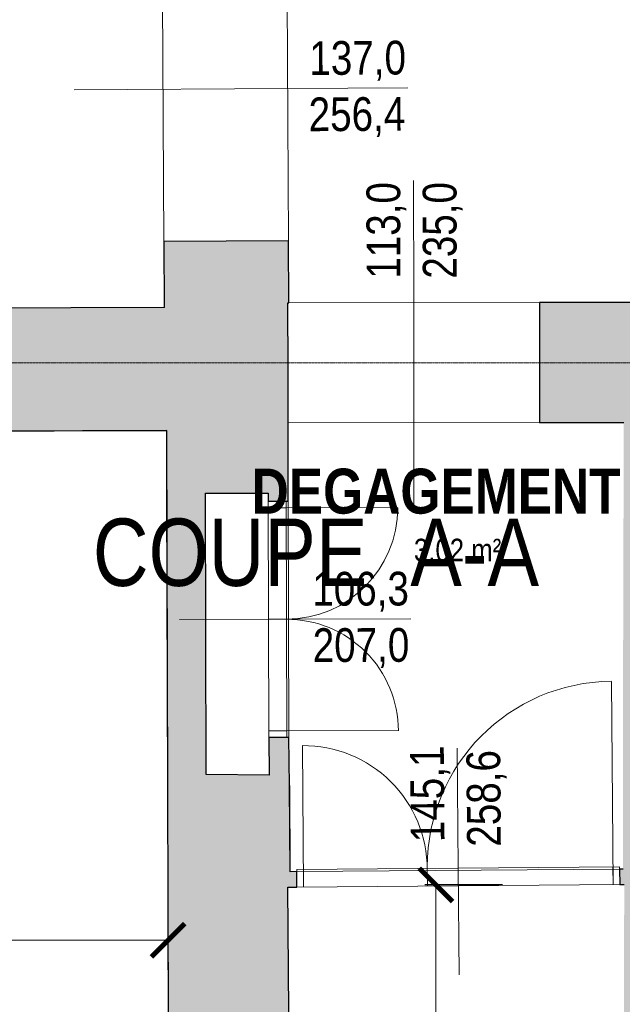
# Model space of a CAD drawing. Extents: x -6068 to 35118, y -17738 to 67348.
# Tile 240 of 243: x 1443 to 1714, y 22870 to 23312. Entities that reach past the tile are written whole.
import ezdxf
from ezdxf.enums import TextEntityAlignment as Align

# ---------------------------------------------------------------- set-up
doc = ezdxf.new("R2010")
doc.units = 0
doc.header["$LTSCALE"] = 15
for name, pattern in [('AXES', [50.8, 31.75, -6.35, 6.35, -6.35]), ('Continua', [0]), ('Cui_CONTINU', [0])]:
    doc.linetypes.add(name, pattern=pattern)
doc.layers.get('0').update_dxf_attribs({"linetype": 'CONTINUOUS'})
doc.layers.get('DEFPOINTS').update_dxf_attribs({"linetype": 'CONTINUOUS'})
for name, color, linetype, lineweight, true_color in [('Baie Architectural - Mesures - NIVEAUX - Style par défaut', 7, 'Continua', 0, 0x000000), ('Baie Architectural - Seuil - NIVEAUX - Style par défaut', 7, 'Continua', 0, 0x000000), ('Coupe - NIVEAUX - Style par défaut', 7, 'Continua', 0, 0x000000), ('EDL-Mesures et Cotes', 7, 'Continua', 0, 0xc0c0c0), ('Enveloppe - NIVEAUX - Style par défaut', 7, 'Continua', 0, 0x000000), ('Pièce - Notes - NIVEAUX - Style par défaut', 7, 'Continua', 0, 0x000000), ('Porte - Cadre - NIVEAUX - Style par défaut', 7, 'Continua', 0, 0x000000), ('Porte - Mesures - NIVEAUX - Style par défaut', 7, 'Continua', 0, 0x000000), ('Porte - Ouvertures - NIVEAUX - Style par défaut', 7, 'Continua', 0, 0x000000), ('Porte - Seuil - NIVEAUX - Style par défaut', 7, 'Continua', 0, 0x000000)]:
    doc.layers.add(name, color=color, linetype=linetype, lineweight=lineweight, true_color=true_color)
for name, color, linetype in [('EDL_NIVEAU 1 murs & cloisons', 5, 'CONTINUOUS'), ('PIS-CONTOURS', 44, 'CONTINUOUS'), ('PIS-coupe', 254, 'CONTINUOUS'), ('PIS-fond de plan', 7, 'Cui_CONTINU')]:
    doc.layers.add(name, color=color, linetype=linetype)
doc.styles.add('Arial Narrow', font='ARIALN.TTF')
doc.styles.add('Arial Narrow Bold', font='ARIALNB.TTF')
doc.styles.add('MtXpl_Arial_Narrow', font='ARIALN.TTF')
doc.styles.add('STYLE_GENERE_1', font='arial.ttf')
doc.dimstyles.new('Côtes (ech cm) PIS', dxfattribs={"dimscale": 0, "dimtxt": 20, "dimasz": 15, "dimexe": 5, "dimexo": 5, "dimgap": 5, "dimtad": 0, "dimtih": 1, "dimtoh": 1, "dimdec": 0, "dimtxsty": 'Arial Narrow', "dimblk": 'ARCHTICK', "dimcen": 0, "dimclrd": 256, "dimclre": 256, "dimclrt": 256, "dimadec": 0, "dimazin": 0, "dimtfac": 1, "dimtdec": 0, "dimtmove": 2, "dimatfit": 3, "dimfxl": 30, "dimfxlon": 1, "dimlwd": 0, "dimarcsym": 0})

# ---------------------------------------------------------------- blocks, each defined once
blk = doc.blocks.new('EDP_Niveau 1_2025 09 17')
at = {"layer": 'EDL_NIVEAU 1 murs & cloisons', "linetype": 'Continuous', "ltscale": 0.08}
h = blk.add_hatch(color=9, dxfattribs=at)
h.dxf.hatch_style = 1
h.paths.add_polyline_path([(1424.13, -817.29), (1424.28, -863.48), (1408.21, -863.55), (1408.24, -872.55), (1509.15, -872.24), (1509.64, -1032.03), (1510.6, -1348.6), (1517.6, -1348.58), (1517.57, -1339.06), (1565.74, -1338.7), (1564.77, -1208.3), (1563.79, -1077.68), (1567.84, -1077.65), (1567.84, -1070.65), (1564.76, -1070.68), (1564.49, -1031.86), (1564.27, -1010.31), (1555.27, -1010.31), (1555.32, -1027.26), (1527.12, -1026.96), (1526.74, -900.53), (1554.94, -900.53), (1554.95, -904.04), (1563.95, -904.04), (1563.85, -845.03), (1563.82, -814.83), (1564.24, -814.82), (1564.09, -786.99), (1508.09, -787.3), (1508.18, -816.91)])
h = blk.add_hatch(color=9, dxfattribs=at)
h.dxf.hatch_style = 1
h.paths.add_polyline_path([(2163.72, -799.05), (2154.72, -799.06), (2103.11, -799.93), (2103.39, -814.34), (2102.98, -814.34), (2103.03, -868.34), (2100.83, -868.36), (2102.35, -1068.11), (1955.13, -1068.42), (1954.04, -868.47), (1947.34, -868.52), (1948.32, -1014.11), (1835.85, -1014.34), (1835.38, -868.58), (1836.31, -868.58), (1836.31, -861.58), (1827.86, -861.59), (1827.87, -868.59), (1828.58, -868.59), (1829.05, -1014.36), (1721.11, -1014.58), (1721.51, -868.68), (1754.87, -868.65), (1754.86, -861.65), (1754.23, -861.65), (1754.19, -814.65), (1676.82, -814.72), (1676.87, -868.72), (1714.71, -868.69), (1714.31, -1014.6), (1714.39, -1069.48), (1712.84, -1069.49), (1712.9, -1076.49), (1714.93, -1076.47), (1714.72, -1150.87), (1739.6, -1150.76), (1739.57, -1143.76), (1720.74, -1143.84), (1720.94, -1075.58), (1946.59, -1075.11), (1947.51, -1142.91), (1928.36, -1142.98), (1928.39, -1149.98), (1959.44, -1149.86), (1959.41, -1142.86), (1953.71, -1142.93), (1952.78, -1074.42), (2101.97, -1074.11), (2102.15, -1142.27), (2096.05, -1142.29), (2096.08, -1149.29), (2102.17, -1149.27), (2102.39, -1184.83), (2135.42, -1186.34), (2137.06, -1295.5), (2104.09, -1298), (2104.57, -1338.92), (2113.57, -1339), (2167.72, -1341.88), (2171.72, -1341.88), (2171.83, -1307.1), (2167.94, -1307.1), (2168, -1190.19), (2171.91, -1190.19), (2171.94, -1165.88), (2170.27, -1165.88), (2169.95, -872.35), (2172.52, -872.33), (2172.22, -822.11), (2163.76, -822.13)])
at = {"layer": 'Baie Architectural - Mesures - NIVEAUX - Style par défaut', "color": 103, "linetype": 'Continua', "lineweight": 13, "ltscale": 0.1, "true_color": 0x49c386}
for p, q in [((1563.71, -718.49), (1467.71, -719.02)), ((1563.71, -718.49), (1617.63, -718.19)), ((1620.32, -813.77), (1620.27, -759.85)), ((1620.32, -813.77), (1620.41, -908.77))]:
    blk.add_line(p, q, dxfattribs=at)
at = {"layer": 'Baie Architectural - Seuil - NIVEAUX - Style par défaut', "color": 103, "linetype": 'Continua', "lineweight": 5, "ltscale": 0.1, "true_color": 0x49c386}
for p, q in [((1507.33, -650.3), (1508.09, -787.3)), ((1564.09, -786.99), (1563.33, -649.99)), ((1676.82, -814.72), (1563.82, -814.83)), ((1563.87, -868.83), (1676.87, -868.72))]:
    blk.add_line(p, q, dxfattribs=at)
at = {"layer": 'EDL_NIVEAU 1 murs & cloisons', "linetype": 'Continuous', "ltscale": 0.08}
for points in [[(1408.24, -872.55), (1509.15, -872.24), (1509.64, -1032.03), (1510.6, -1348.6)], [(1564.77, -1208.3), (1563.79, -1077.68), (1567.84, -1077.65), (1567.84, -1070.65), (1564.76, -1070.68), (1564.49, -1031.86), (1564.27, -1010.31), (1555.27, -1010.31), (1555.32, -1027.26), (1527.12, -1026.96), (1526.74, -900.53), (1554.94, -900.53), (1554.95, -904.04), (1563.95, -904.04), (1563.85, -845.03), (1563.82, -814.83), (1564.24, -814.82), (1564.09, -786.99), (1508.09, -787.3), (1508.18, -816.91), (1424.13, -817.29)], [(1754.19, -814.65), (1676.82, -814.72), (1676.87, -868.72), (1714.71, -868.69)], [(1714.39, -1069.48), (1712.84, -1069.49), (1712.9, -1076.49), (1714.93, -1076.47)]]:
    blk.add_lwpolyline(points, dxfattribs=at)
at = {"layer": 'Enveloppe - NIVEAUX - Style par défaut', "color": 18, "linetype": 'Continua', "lineweight": 20, "ltscale": 0.1, "true_color": 0x000000}
for p, q in [((1564.09, -786.99), (1508.09, -787.3)), ((1508.09, -787.3), (1508.25, -816.91)), ((1564.24, -814.83), (1564.09, -786.99)), ((1718.07, -814.69), (1676.82, -814.72)), ((1488.5, -816.98), (1424.13, -817.29)), ((1508.25, -816.91), (1488.5, -816.98)), ((1563.87, -868.83), (1563.82, -814.83)), ((1676.82, -814.72), (1676.87, -868.72)), ((1424.32, -872.48), (1509.15, -872.2)), ((1509.15, -872.2), (1509.24, -900.58)), ((1563.94, -900.41), (1563.84, -868.83)), ((1563.84, -868.83), (1563.87, -868.83)), ((1676.87, -868.72), (1714.71, -868.69)), ((1509.24, -900.58), (1509.64, -1032.03)), ((1526.74, -900.53), (1540.84, -900.48)), ((1527.12, -1026.96), (1526.74, -900.53)), ((1540.84, -900.48), (1554.94, -900.44)), ((1554.94, -900.44), (1554.95, -904.04)), ((1563.95, -904.01), (1563.94, -900.41)), ((1554.95, -904.04), (1563.95, -904.01)), ((1564.27, -1010.31), (1555.27, -1010.34)), ((1555.27, -1010.34), (1555.32, -1027.26)), ((1564.34, -1031.86), (1564.27, -1010.31)), ((1555.32, -1027.26), (1527.12, -1026.96)), ((1509.64, -1032.03), (1509.77, -1074.85)), ((1564.64, -1031.86), (1564.34, -1031.86)), ((1564.76, -1070.68), (1564.64, -1031.86)), ((1567.78, -1070.65), (1564.76, -1070.68)), ((1567.84, -1077.65), (1567.78, -1070.65)), ((1714.39, -1069.48), (1712.84, -1069.49)), ((1712.84, -1069.49), (1712.9, -1076.49)), ((1509.77, -1074.85), (1510.55, -1333.11)), ((1563.79, -1077.68), (1567.84, -1077.65)), ((1565.74, -1338.91), (1563.79, -1077.68)), ((1712.9, -1076.49), (1714.93, -1076.47))]:
    blk.add_line(p, q, dxfattribs=at)
at = {"layer": 'Porte - Cadre - NIVEAUX - Style par défaut', "color": 103, "linetype": 'Continua', "lineweight": 5, "ltscale": 0.1, "true_color": 0x49c386}
for p, q in [((1562.95, -904.01), (1554.95, -904.04)), ((1554.95, -904.04), (1555.27, -1010.34)), ((1563.27, -1010.31), (1562.95, -904.01)), ((1555.27, -1010.34), (1563.27, -1010.31)), ((1712.83, -1068.49), (1567.77, -1069.65)), ((1567.77, -1069.65), (1567.84, -1077.65)), ((1712.9, -1076.49), (1712.83, -1068.49)), ((1567.84, -1077.65), (1712.9, -1076.49))]:
    blk.add_line(p, q, dxfattribs=at)
at = {"layer": 'Porte - Mesures - NIVEAUX - Style par défaut', "color": 103, "linetype": 'Continua', "lineweight": 13, "ltscale": 0.1, "true_color": 0x49c386}
for p, q in [((1565.11, -957.16), (1515.11, -957.31)), ((1565.11, -957.16), (1619.03, -956.99)), ((1640.3, -1069.07), (1639.87, -1015.15)), ((1640.3, -1069.07), (1640.69, -1117.07))]:
    blk.add_line(p, q, dxfattribs=at)
at = {"layer": 'Porte - Ouvertures - NIVEAUX - Style par défaut', "color": 103, "linetype": 'Continua', "lineweight": 13, "ltscale": 0.1, "true_color": 0x49c386}
for p, q in [((1562.96, -907.01), (1554.96, -907.04)), ((1562.96, -907.01), (1613.11, -906.86)), ((1563.11, -957.16), (1555.11, -957.19)), ((1563.11, -957.16), (1555.11, -957.19)), ((1709.9, -1076.51), (1709.16, -985.08)), ((1563.26, -1007.31), (1555.26, -1007.34)), ((1563.26, -1007.31), (1613.41, -1007.16)), ((1570.84, -1077.63), (1570.33, -1014)), ((1570.84, -1077.63), (1570.77, -1069.63)), ((1626.46, -1077.18), (1626.4, -1069.18)), ((1626.46, -1077.18), (1626.4, -1069.18)), ((1709.9, -1076.51), (1709.83, -1068.51))]:
    blk.add_line(p, q, dxfattribs=at)
at = {"layer": 'Porte - Ouvertures - NIVEAUX - Style par défaut', "color": 103, "linetype": 'Continua', "lineweight": 5, "ltscale": 0.1, "true_color": 0x49c386}
for centre, radius, start, end in [((1562.96, -907.01), 50.15, 270.174, 0), ((1563.26, -1007.31), 50.15, 0, 90.174), ((1709.83, -1068.51), 83.44, 90.4588, 180), ((1570.77, -1069.63), 55.63, 0, 90.4588)]:
    blk.add_arc(centre, radius, start, end, dxfattribs=at)
at = {"layer": 'Porte - Seuil - NIVEAUX - Style par défaut', "color": 103, "linetype": 'Continua', "lineweight": 5, "ltscale": 0.1, "true_color": 0x49c386}
for p, q in [((1554.95, -904.04), (1555.27, -1010.34)), ((1564.27, -1010.31), (1563.95, -904.01)), ((1712.84, -1069.49), (1567.78, -1070.65)), ((1567.84, -1077.65), (1712.9, -1076.49))]:
    blk.add_line(p, q, dxfattribs=at)
at = {"layer": 'Baie Architectural - Mesures - NIVEAUX - Style par défaut', "color": 103, "linetype": 'Continuous', "true_color": 0x49c386, "style": 'MtXpl_Arial_Narrow'}
for s, rotation, p in [('137,0', 0.3156, (1573.45, -712.39)), ('256,4', 0.3156, (1573.14, -737.7)), ('113,0', 90.0515, (1614.27, -804.01)), ('235,0', 90.0515, (1639.57, -803.99))]:
    blk.add_text(s, height=15.153, rotation=rotation, dxfattribs=at).set_placement(p)
at = {"layer": 'Coupe - NIVEAUX - Style par défaut', "color": 8, "true_color": 0x808080, "style": 'Arial Narrow'}
blk.add_text('COUPE  A-A', height=30.296, rotation=0.0025, dxfattribs=at).set_placement((1576.38, -942.18), align=Align.CENTER)
at = {"layer": 'Pièce - Notes - NIVEAUX - Style par défaut', "color": 18, "true_color": 0x000000, "style": 'Arial Narrow Bold'}
blk.add_text('DEGAGEMENT 1', height=20.2055, dxfattribs=at).set_placement((1640.04, -909.65), align=Align.CENTER)
at = {"layer": 'Pièce - Notes - NIVEAUX - Style par défaut', "color": 8, "true_color": 0x808080, "style": 'Arial Narrow'}
blk.add_text('3,02 m²', height=10.103, dxfattribs=at).set_placement((1640.04, -920.95), align=Align.TOP_CENTER)
at = {"layer": 'Porte - Mesures - NIVEAUX - Style par défaut', "color": 103, "linetype": 'Continuous', "true_color": 0x49c386, "style": 'MtXpl_Arial_Narrow'}
for s, rotation, p in [('106,3', 0.174, (1574.75, -951.08)), ('207,0', 0.174, (1574.94, -976.39)), ('145,1', 90.4588, (1634.17, -1057.37)), ('258,6', 90.4588, (1659.48, -1059.38))]:
    blk.add_text(s, height=15.153, rotation=rotation, dxfattribs=at).set_placement(p)
blk = doc.blocks.new('_ArchTick')
at = {"color": 0, "linetype": 'ByBlock', "const_width": 0.15}
blk.add_lwpolyline([(-0.5, -0.5), (0.5, 0.5)], dxfattribs=at)
blk = doc.blocks.new('*D314')
at = {"layer": 'DEFPOINTS', "color": 0, "linetype": 'Continuous', "ltscale": 0.08, "transparency": 16777216}
for p in [(1509.91, 22898.48), (1509.91, 22880.13), (613.76, 22877.4)]:
    blk.add_point(p, dxfattribs=at)
at = {"layer": 'EDL-Mesures et Cotes', "linetype": 'Continuous', "lineweight": -2, "ltscale": 0.08, "transparency": 16777216}
for p, q in [((613.76, 22882.4), (613.76, 22903.48)), ((1509.91, 22885.13), (1509.91, 22903.48))]:
    blk.add_line(p, q, dxfattribs=at)
at = {"layer": 'EDL-Mesures et Cotes', "linetype": 'Continuous', "lineweight": 0, "ltscale": 0.08, "transparency": 16777216}
for p, q in [((613.76, 22898.48), (1038.72, 22898.48)), ((1509.91, 22898.48), (1084.94, 22898.48))]:
    blk.add_line(p, q, dxfattribs=at)
at = {"layer": 'EDL-Mesures et Cotes', "linetype": 'Continuous', "lineweight": 0, "ltscale": 0.08, "transparency": 16777216, "xscale": 15, "yscale": 15, "zscale": 15, "rotation": 180}
blk.add_blockref('_ArchTick', (613.76, 22898.48), dxfattribs=at)
at = {"layer": 'EDL-Mesures et Cotes', "linetype": 'Continuous', "lineweight": 0, "ltscale": 0.08, "transparency": 16777216, "xscale": 15, "yscale": 15, "zscale": 15}
blk.add_blockref('_ArchTick', (1509.91, 22898.48), dxfattribs=at)
at = {"layer": 'EDL-Mesures et Cotes', "linetype": 'Continuous', "ltscale": 0.08, "transparency": 16777216, "insert": (1061.83, 22898.48), "char_height": 20, "attachment_point": 5, "style": 'Arial Narrow'}
blk.add_mtext('896', dxfattribs=at)
blk = doc.blocks.new('*D317')
at = {"layer": 'DEFPOINTS', "color": 0, "linetype": 'Continuous', "ltscale": 0.08, "transparency": 16777216}
for p in [(1630.28, 22923.41), (1700.38, 22923.41), (1705.85, 22241.05)]:
    blk.add_point(p, dxfattribs=at)
at = {"layer": 'EDL-Mesures et Cotes', "linetype": 'Continuous', "lineweight": -2, "ltscale": 0.08, "transparency": 16777216}
for p, q in [((1660.28, 22923.41), (1625.28, 22923.41)), ((1660.28, 22241.05), (1625.28, 22241.05))]:
    blk.add_line(p, q, dxfattribs=at)
at = {"layer": 'EDL-Mesures et Cotes', "linetype": 'Continuous', "lineweight": 0, "ltscale": 0.08, "transparency": 16777216}
for p, q in [((1630.28, 22923.41), (1630.28, 22597.44)), ((1630.28, 22241.05), (1630.28, 22567.02))]:
    blk.add_line(p, q, dxfattribs=at)
at = {"layer": 'EDL-Mesures et Cotes', "linetype": 'Continuous', "lineweight": 0, "ltscale": 0.08, "transparency": 16777216, "xscale": 15, "yscale": 15, "zscale": 15}
for p, rotation in [((1630.28, 22923.41), 90), ((1630.28, 22241.05), 270)]:
    blk.add_blockref('_ArchTick', p, dxfattribs=dict(at, rotation=rotation))
at = {"layer": 'EDL-Mesures et Cotes', "linetype": 'Continuous', "ltscale": 0.08, "transparency": 16777216, "insert": (1630.28, 22582.23), "char_height": 20, "attachment_point": 5, "style": 'Arial Narrow'}
blk.add_mtext('682', dxfattribs=at)
blk = doc.blocks.new('*U834')
at = {"layer": 'PIS-CONTOURS', "color": 0, "linetype": 'AXES', "lineweight": 13, "ltscale": 0.005}
blk.add_line((1000, 0), (31538.5, 0), dxfattribs=at)
at = {"layer": 'PIS-CONTOURS', "color": 0, "lineweight": 15, "style": 'STYLE_GENERE_1'}
blk.add_attdef('REP1', text='', height=500, dxfattribs=at).set_placement((-721.3, -441.4), align=Align.MIDDLE_CENTER)
blk.add_attdef('REP', text='', height=500, dxfattribs=at).set_placement((35848.1, -844.2), align=Align.BOTTOM_LEFT)

msp = doc.modelspace()

# ---------------------------------------------------------------- block references
at = {"layer": 'PIS-coupe', "lineweight": 13, "xscale": 0.1, "yscale": 0.1, "zscale": 0.1, "rotation": 180}
msp.add_blockref('*U834', (2885.96, 23158.15), dxfattribs=at)
at = {"layer": 'PIS-fond de plan'}
msp.add_blockref('EDP_Niveau 1_2025 09 17', (0, 24000), dxfattribs=at)

# ---------------------------------------------------------------- dimensions: what is measured, and where the dimension line sits
at = {"layer": 'EDL-Mesures et Cotes', "linetype": 'Continuous', "ltscale": 0.08}
dim = msp.add_linear_dim(base=(1630.28, 22923.41), p1=(1705.85, 22241.05), p2=(1700.38, 22923.41), angle=90, dimstyle='Côtes (ech cm) PIS', override={"dimscale": 1}, dxfattribs=at)
dim.commit()
dim.dimension.update_dxf_attribs({"geometry": '*D317', "text_midpoint": (1630.28, 22582.23)})
dim = msp.add_linear_dim(base=(1509.91, 22898.48), p1=(613.76, 22877.4), p2=(1509.91, 22880.13), dimstyle='Côtes (ech cm) PIS', override={"dimscale": 1}, dxfattribs=at)
dim.commit()
dim.dimension.update_dxf_attribs({"geometry": '*D314', "text_midpoint": (1061.83, 22898.48)})

doc.saveas('drawing.dxf')
